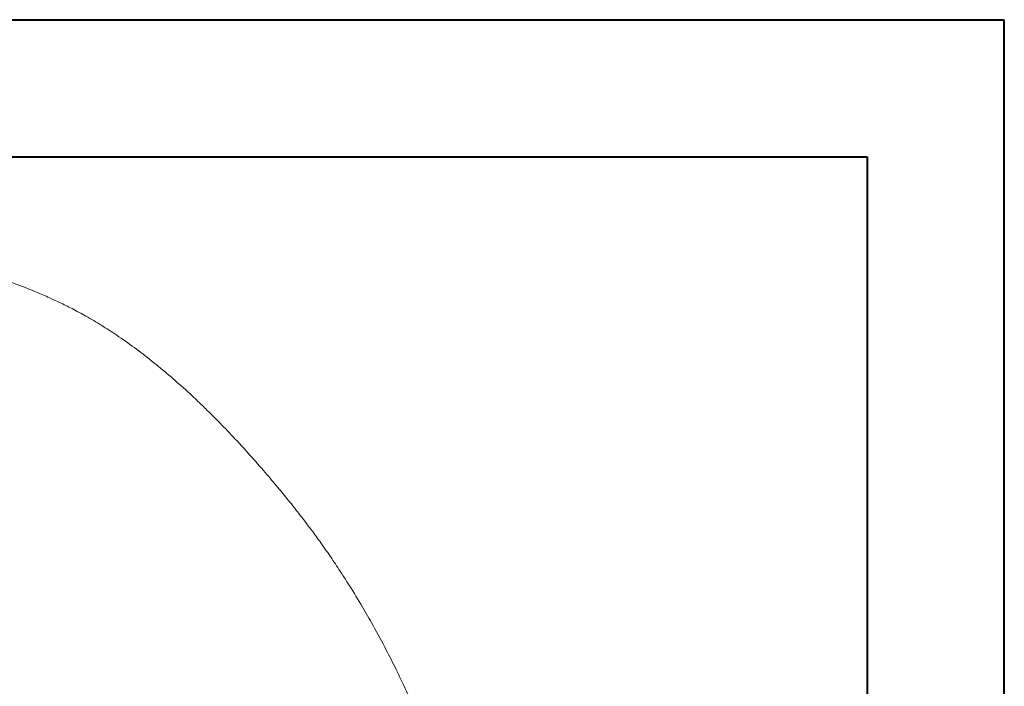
# Model space of a CAD drawing. Header units: millimetres. Extents: x 0 to 420, y 0 to 297.
# Tile 91 of 91: x 348 to 420, y 249 to 297. Entities that reach past the tile are written whole.
import ezdxf

# ---------------------------------------------------------------- set-up
doc = ezdxf.new("R2010")
doc.units = ezdxf.units.MM

msp = doc.modelspace()

# ---------------------------------------------------------------- linework, layer by layer
at = {"color": 7, "linetype": 'Continuous', "lineweight": 40}
for p, q in [((0.07884357, 297.21478016), (420.07884357, 297.21478016)), ((420.07884357, 0.21478016), (420.07884357, 297.21478016)), ((9.54138493, 287.21478016), (410.07884357, 287.21478016)), ((410.07884357, 287.21478016), (410.07884357, 10.21478016))]:
    msp.add_line(p, q, dxfattribs=at)
at = {"color": 7, "linetype": 'Continuous', "lineweight": 15}
msp.add_open_spline([(379.89973018, 239.2840313), (379.76702143, 239.73157635), (379.48568713, 240.68034404), (379.03516897, 242.02951916), (378.60210973, 243.25124502), (378.24311205, 244.20861013), (377.95879403, 244.93788134), (377.62597289, 245.76726866), (377.13397561, 246.94440059), (376.45415822, 248.46710956), (375.69810107, 250.04543608), (374.88266592, 251.64492267), (374.05816837, 253.16027347), (373.15743589, 254.71535198), (372.42128081, 255.915206), (371.71047, 257.02199878), (371.05720213, 258.00320896), (370.35302508, 259.01453895), (369.59712667, 260.05573802), (368.81640043, 261.08843982), (367.95980689, 262.16302277), (367.11044081, 263.1979222), (366.18512006, 264.2935107), (365.10255499, 265.52857682), (363.95749299, 266.77771409), (362.87910452, 267.89986944), (361.99172324, 268.78402716), (361.19811145, 269.54716017), (360.31005164, 270.37190303), (359.22183063, 271.33276131), (357.98219009, 272.35742463), (356.7107723, 273.33281567), (355.4827347, 274.19976646), (354.30359891, 274.96273193), (353.22412312, 275.60119196), (352.20931052, 276.14856024), (351.28236826, 276.60935576), (350.36651462, 277.03231503), (349.30241873, 277.48761143), (347.94650323, 278.01554338), (346.40631242, 278.54817799), (344.78633202, 279.0461339), (343.19102089, 279.48770675), (341.52311893, 279.90338859), (339.7739343, 280.29697162), (338.19130355, 280.57122011), (336.87187032, 280.75490662), (335.91644664, 280.8652427), (335.13988359, 280.94100046), (334.39811806, 281.0016243), (333.82624883, 281.04376048), (333.4576835, 281.06063756), (333.37381291, 281.0644781)], degree=3, knots=[0, 0, 0, 0, 0.0211746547, 0.0448889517, 0.0644807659, 0.0799251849, 0.0912089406, 0.0998991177, 0.1202940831, 0.1487493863, 0.1750219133, 0.1990464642, 0.2293923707, 0.2525630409, 0.2797383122, 0.292814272, 0.3114881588, 0.3325447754, 0.3481265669, 0.3692880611, 0.390803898, 0.4087421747, 0.4301205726, 0.4556240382, 0.482729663, 0.5061633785, 0.5252383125, 0.5385456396, 0.5554243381, 0.5790751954, 0.603188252, 0.6271201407, 0.6507812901, 0.6711397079, 0.6912853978, 0.7090387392, 0.7245149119, 0.7387322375, 0.7549074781, 0.776264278, 0.803574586, 0.8273466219, 0.8517281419, 0.8772830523, 0.9038617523, 0.9316955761, 0.9488746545, 0.9631640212, 0.97447508, 0.9835803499, 0.9962635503, 1, 1, 1, 1], dxfattribs=at)

doc.saveas('drawing.dxf')
